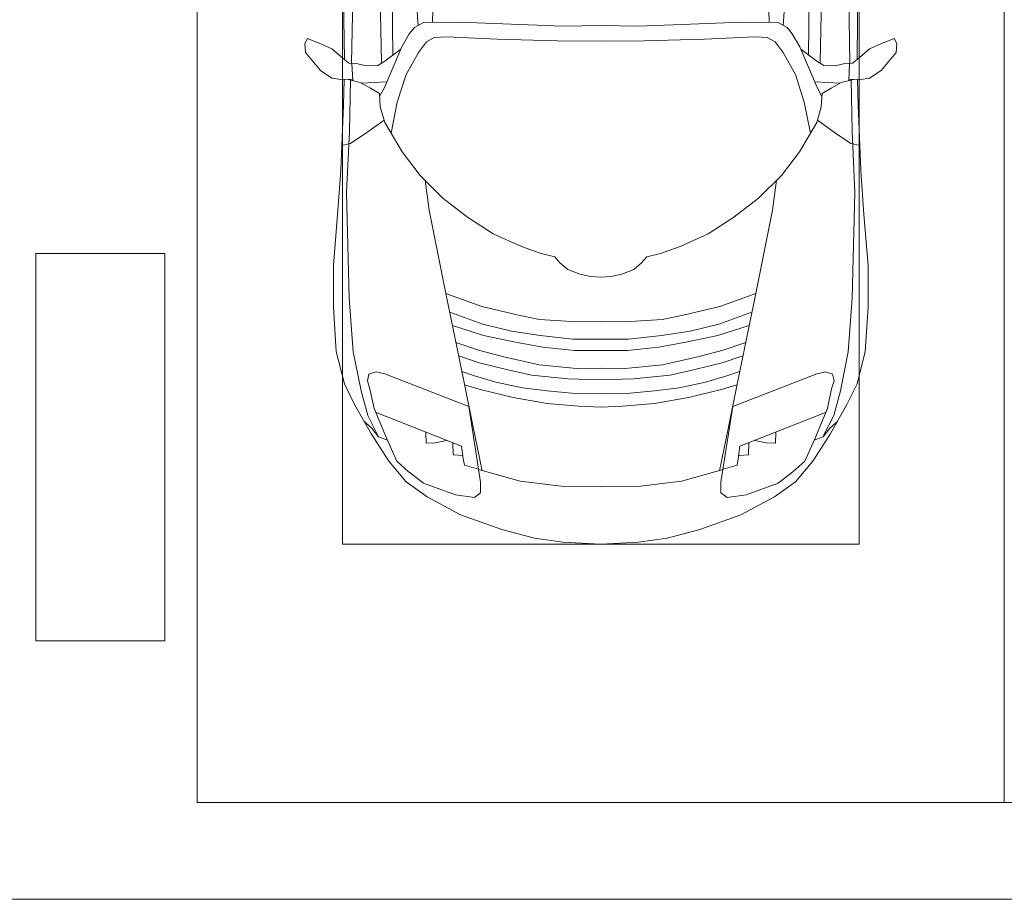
# Model space of a CAD drawing. Header units: millimetres. Extents: x -32229 to 169101, y -13689 to 125138.
# Tile 176 of 256: x 56985 to 60035, y 98750 to 101474. Entities that reach past the tile are written whole.
import ezdxf

# ---------------------------------------------------------------- set-up
doc = ezdxf.new("R2010")
doc.units = ezdxf.units.MM
for name, color, linetype, lineweight in [('A-DETL-GENF-OTLN', 7, 'Continuous', 18), ('A-FLOR-____-OTLN', 7, 'Continuous', 18), ('A-GENM-____-OTLN', 7, 'Continuous', 18), ('C-PRKG-____-OTLN', 7, 'Continuous', 18), ('S-COLS-____-MCUT', 7, 'Continuous', 40)]:
    doc.layers.add(name, color=color, linetype=linetype, lineweight=lineweight)

# ---------------------------------------------------------------- blocks, each defined once
blk = doc.blocks.new('АР_Машиноместо - 4900x2400_М__5300х2500_-V11--01 ЭМ')
at = {"layer": 'C-PRKG-____-OTLN', "color": 253, "lineweight": 13, "true_color": 0xaaaaaa}
for q in [(0, 0), (2500, -5300)]:
    blk.add_line((2500, 0), q, dxfattribs=at)
blk = doc.blocks.new('АР_Машиноместо - 4900x2400_М__5300х2500_-3113489--01 ЭМ')
at = {"layer": 'A-DETL-GENF-OTLN', "color": 253, "lineweight": 13, "true_color": 0xaaaaaa}
for p, q in [((684.8, 2406.5), (667.8, 2638.3)), ((1815.2, 2406.5), (1832.2, 2638.3)), ((456.8, 2613.6), (454.5, 2423.6)), ((2043.2, 2613.6), (2045.5, 2423.6)), ((603.5, 2534.3), (606.1, 2314.9)), ((1896.5, 2534.3), (1893.9, 2314.9)), ((454.5, 2423.6), (456, 2301.1)), ((700.6, 2415.4), (672.8, 2399.7)), ((813.8, 2416.7), (700.6, 2415.4)), ((999.2, 2409.3), (813.8, 2416.7)), ((1500.8, 2409.3), (1686.2, 2416.7)), ((1686.2, 2416.7), (1799.4, 2415.4)), ((1799.4, 2415.4), (1827.2, 2399.7)), ((2045.5, 2423.6), (2044, 2301.1)), ((656.7, 2380.3), (633.8, 2340.5)), ((672.8, 2399.7), (656.7, 2380.3)), ((1132.7, 2404.6), (999.2, 2409.3)), ((1250, 2406.6), (1132.7, 2404.6)), ((1250, 2406.6), (1367.3, 2404.6)), ((1367.3, 2404.6), (1500.8, 2409.3)), ((1827.2, 2399.7), (1843.3, 2380.3)), ((1843.3, 2380.3), (1866.2, 2340.5)), ((341.2, 2366.2), (333.1, 2350.6)), ((333.1, 2350.6), (335.2, 2322.3)), ((384.4, 2347.9), (341.2, 2366.2)), ((710, 2355.4), (685.1, 2322.3)), ((734.3, 2368.8), (710, 2355.4)), ((772.7, 2371.5), (734.3, 2368.8)), ((929.1, 2364.1), (772.7, 2371.5)), ((1115.2, 2358.7), (929.1, 2364.1)), ((1250, 2357.8), (1115.2, 2358.7)), ((1250, 2357.8), (1384.8, 2358.7)), ((1384.8, 2358.7), (1570.9, 2364.1)), ((1570.9, 2364.1), (1727.3, 2371.5)), ((1727.3, 2371.5), (1765.7, 2368.8)), ((1765.7, 2368.8), (1790, 2355.4)), ((1790, 2355.4), (1814.9, 2322.3)), ((2115.6, 2347.9), (2158.8, 2366.2)), ((2158.8, 2366.2), (2166.9, 2350.6)), ((2166.9, 2350.6), (2164.8, 2322.3)), ((335.2, 2322.3), (381.7, 2266.4)), ((417.4, 2333.8), (384.4, 2347.9)), ((449.8, 2306.1), (417.4, 2333.8)), ((630.6, 2332.9), (580.6, 2296)), ((633.8, 2340.5), (600.8, 2263)), ((685.1, 2322.3), (647.3, 2254.2)), ((1814.9, 2322.3), (1852.7, 2254.2)), ((1866.2, 2340.5), (1899.2, 2263)), ((1869.4, 2332.9), (1919.4, 2296)), ((2050.2, 2306.1), (2082.6, 2333.8)), ((2082.6, 2333.8), (2115.6, 2347.9)), ((2164.8, 2322.3), (2118.3, 2266.4)), ((470, 2290), (449.8, 2306.1)), ((493.6, 2288.6), (470, 2290)), ((482, 2235.6), (479.1, 2288.7)), ((523.3, 2281.2), (493.6, 2288.6)), ((580.6, 2296), (559, 2282.6)), ((1919.4, 2296), (1941, 2282.6)), ((1976.7, 2281.2), (2006.4, 2288.6)), ((2006.4, 2288.6), (2030, 2290)), ((2018, 2235.6), (2020.9, 2288.7)), ((2030, 2290), (2050.2, 2306.1)), ((381.7, 2266.4), (417.4, 2243.4)), ((559, 2282.6), (523.3, 2281.2)), ((600.8, 2263), (579.9, 2213.8)), ((1899.2, 2263), (1920.1, 2213.8)), ((1941, 2282.6), (1976.7, 2281.2)), ((2118.3, 2266.4), (2082.6, 2243.4)), ((417.4, 2243.4), (445.1, 2238.7)), ((445.1, 2238.7), (481.8, 2239.5)), ((453, 2159.1), (455, 2238.9)), ((505.1, 2230), (467.5, 2239.2)), ((536.7, 2211.8), (505.1, 2230)), ((586.6, 2231.3), (510.1, 2227.1)), ((647.3, 2254.2), (619.7, 2168.6)), ((1852.7, 2254.2), (1880.3, 2168.6)), ((1913.4, 2231.3), (1989.9, 2227.1)), ((1963.3, 2211.8), (1994.9, 2230)), ((1994.9, 2230), (2032.5, 2239.2)), ((2054.9, 2238.7), (2018.2, 2239.5)), ((2047, 2159.1), (2045, 2238.9)), ((2082.6, 2243.4), (2054.9, 2238.7)), ((564.3, 2195.4), (536.7, 2211.8)), ((579.9, 2213.8), (564.9, 2186.5)), ((1920.1, 2213.8), (1935.1, 2186.5)), ((1935.7, 2195.4), (1963.3, 2211.8)), ((567.1, 2153.8), (564.3, 2195.4)), ((619.7, 2168.6), (600.3, 2072.7)), ((1880.3, 2168.6), (1899.7, 2072.7)), ((1932.9, 2153.8), (1935.7, 2195.4)), ((444.9, 1956.8), (453, 2159.1)), ((580.7, 2105.7), (567.1, 2153.8)), ((1919.3, 2105.7), (1932.9, 2153.8)), ((2055.1, 1956.8), (2047, 2159.1)), ((578.8, 2112.6), (525.5, 2074.6)), ((634.6, 2015), (580.7, 2105.7)), ((1865.4, 2015), (1919.3, 2105.7)), ((1921.2, 2112.6), (1974.5, 2074.6)), ((525.5, 2074.6), (475.1, 2041)), ((1974.5, 2074.6), (2024.9, 2041)), ((475.1, 2041), (447.5, 2034.4)), ((690.7, 1941.6), (634.6, 2015)), ((1809.3, 1941.6), (1865.4, 2015)), ((2024.9, 2041), (2052.5, 2034.4)), ((434.8, 1820.7), (444.9, 1956.8)), ((2065.2, 1820.7), (2055.1, 1956.8)), ((761.1, 1871.7), (690.7, 1941.6)), ((718.3, 1834.2), (705.7, 1926.7)), ((1738.9, 1871.7), (1809.3, 1941.6)), ((1781.7, 1834.2), (1794.3, 1926.7)), ((837.5, 1812.1), (761.1, 1871.7)), ((1662.5, 1812.1), (1738.9, 1871.7)), ((770, 1576.5), (718.3, 1834.2)), ((1730, 1576.5), (1781.7, 1834.2)), ((422, 1662.9), (434.8, 1820.7)), ((917, 1761.1), (837.5, 1812.1)), ((1583, 1761.1), (1662.5, 1812.1)), ((2078, 1662.9), (2065.2, 1820.7)), ((1004.2, 1721.4), (917, 1761.1)), ((1495.8, 1721.4), (1583, 1761.1)), ((1064.9, 1700.5), (1004.2, 1721.4)), ((1435.1, 1700.5), (1495.8, 1721.4)), ((1107.2, 1689.8), (1064.9, 1700.5)), ((1123.5, 1670.9), (1107.2, 1689.8)), ((1376.5, 1670.9), (1392.8, 1689.8)), ((1392.8, 1689.8), (1435.1, 1700.5)), ((422, 1534.1), (422, 1662.9)), ((1147.5, 1650.5), (1123.5, 1670.9)), ((1184.7, 1635.7), (1147.5, 1650.5)), ((1315.3, 1635.7), (1352.5, 1650.5)), ((1352.5, 1650.5), (1376.5, 1670.9)), ((2078, 1534.1), (2078, 1662.9)), ((1217.8, 1629.1), (1184.7, 1635.7)), ((1217.8, 1629.1), (1250, 1626.8)), ((1282.2, 1629.1), (1250, 1626.8)), ((1282.2, 1629.1), (1315.3, 1635.7)), ((826.8, 1300.9), (770, 1576.5)), ((881.7, 1536.4), (770, 1576.5)), ((1618.3, 1536.4), (1730, 1576.5)), ((1673.2, 1300.9), (1730, 1576.5)), ((430.8, 1396.6), (422, 1534.1)), ((994.9, 1509.3), (881.7, 1536.4)), ((1505.1, 1509.3), (1618.3, 1536.4)), ((2069.2, 1396.6), (2078, 1534.1)), ((884.3, 1480.8), (782, 1518.1)), ((1060, 1496.1), (994.9, 1509.3)), ((1159.3, 1489.1), (1060, 1496.1)), ((1340.7, 1489.1), (1440, 1496.1)), ((1440, 1496.1), (1505.1, 1509.3)), ((1615.7, 1480.8), (1718, 1518.1)), ((887, 1446.5), (790.4, 1477.3)), ((973.4, 1459.7), (884.3, 1480.8)), ((1250, 1488.3), (1159.3, 1489.1)), ((1250, 1488.3), (1340.7, 1489.1)), ((1526.6, 1459.7), (1615.7, 1480.8)), ((1613, 1446.5), (1709.6, 1477.3)), ((986.2, 1425.6), (887, 1446.5)), ((1061.9, 1445.7), (973.4, 1459.7)), ((1163.9, 1435.1), (1061.9, 1445.7)), ((1250, 1435.1), (1163.9, 1435.1)), ((1250, 1435.1), (1336.1, 1435.1)), ((1336.1, 1435.1), (1438.1, 1445.7)), ((1438.1, 1445.7), (1526.6, 1459.7)), ((1513.8, 1425.6), (1613, 1446.5)), ((871.4, 1401.1), (800.5, 1424.6)), ((1070, 1410.4), (986.2, 1425.6)), ((1168.3, 1399.8), (1070, 1410.4)), ((1331.7, 1399.8), (1430, 1410.4)), ((1430, 1410.4), (1513.8, 1425.6)), ((1628.6, 1401.1), (1699.5, 1424.6)), ((455.7, 1296.1), (430.8, 1396.6)), ((873.8, 1361.2), (809.9, 1383.1)), ((945.3, 1380.6), (871.4, 1401.1)), ((1059, 1354.8), (945.3, 1380.6)), ((1250, 1400.1), (1168.3, 1399.8)), ((1250, 1400.1), (1331.7, 1399.8)), ((1441, 1354.8), (1554.7, 1380.6)), ((1554.7, 1380.6), (1628.6, 1401.1)), ((1626.2, 1361.2), (1690.1, 1383.1)), ((2044.3, 1296.1), (2069.2, 1396.6)), ((958.3, 1341.1), (873.8, 1361.2)), ((1174.5, 1344.2), (1059, 1354.8)), ((1250, 1344.9), (1174.5, 1344.2)), ((1250, 1344.9), (1325.5, 1344.2)), ((1325.5, 1344.2), (1441, 1354.8)), ((1541.7, 1341.1), (1626.2, 1361.2)), ((527.2, 1305.2), (531.8, 1326)), ((531.8, 1326), (554.4, 1333.3)), ((554.4, 1333.3), (580.7, 1327.1)), ((580.7, 1327.1), (841.1, 1225.9)), ((859.1, 1321.2), (819.9, 1334.4)), ((925.2, 1301.6), (859.1, 1321.2)), ((1035, 1323.2), (958.3, 1341.1)), ((1148.3, 1312.4), (1035, 1323.2)), ((1250, 1309.3), (1148.3, 1312.4)), ((1250, 1309.3), (1351.7, 1312.4)), ((1351.7, 1312.4), (1465, 1323.2)), ((1465, 1323.2), (1541.7, 1341.1)), ((1574.8, 1301.6), (1640.9, 1321.2)), ((1640.9, 1321.2), (1680.1, 1334.4)), ((1919.3, 1327.1), (1658.9, 1225.9)), ((1945.6, 1333.3), (1919.3, 1327.1)), ((1968.2, 1326), (1945.6, 1333.3)), ((1972.8, 1305.2), (1968.2, 1326)), ((487.4, 1232.1), (455.7, 1296.1)), ((535, 1280.6), (527.2, 1305.2)), ((853.8, 1167.4), (826.8, 1300.9)), ((876.3, 1278.7), (828.3, 1293.7)), ((1007.1, 1283.7), (925.2, 1301.6)), ((1083.6, 1274.6), (1007.1, 1283.7)), ((1416.4, 1274.6), (1492.9, 1283.7)), ((1492.9, 1283.7), (1574.8, 1301.6)), ((1623.7, 1278.7), (1671.7, 1293.7)), ((1646.2, 1167.4), (1673.2, 1300.9)), ((1965, 1280.6), (1972.8, 1305.2)), ((2012.6, 1232.1), (2044.3, 1296.1)), ((548.2, 1220.1), (535, 1280.6)), ((978.6, 1254.6), (876.3, 1278.7)), ((1084.1, 1236), (978.6, 1254.6)), ((1159.1, 1267.9), (1083.6, 1274.6)), ((1250, 1266.6), (1159.1, 1267.9)), ((1250, 1266.6), (1340.9, 1267.9)), ((1340.9, 1267.9), (1416.4, 1274.6)), ((1415.9, 1236), (1521.4, 1254.6)), ((1521.4, 1254.6), (1623.7, 1278.7)), ((1951.8, 1220.1), (1965, 1280.6)), ((539.3, 1140.4), (487.4, 1232.1)), ((586.9, 1126.3), (548.2, 1220.1)), ((841.1, 1225.9), (877.7, 991.4)), ((1182.5, 1227.5), (1084.1, 1236)), ((1250, 1223.7), (1182.5, 1227.5)), ((1250, 1223.7), (1317.5, 1227.5)), ((1317.5, 1227.5), (1415.9, 1236)), ((1658.9, 1225.9), (1622.3, 991.4)), ((1913.1, 1126.3), (1951.8, 1220.1)), ((1960.7, 1140.4), (2012.6, 1232.1)), ((540.4, 1159.6), (516.2, 1180.5)), ((561.3, 1132.6), (540.4, 1159.6)), ((882.6, 1027.5), (853.8, 1167.4)), ((1617.4, 1027.5), (1646.2, 1167.4)), ((1938.7, 1132.6), (1959.6, 1159.6)), ((1959.6, 1159.6), (1983.8, 1180.5)), ((593.2, 1056.8), (539.3, 1140.4)), ((589, 1121.6), (561.3, 1132.6)), ((1906.8, 1056.8), (1960.7, 1140.4)), ((1911, 1121.6), (1938.7, 1132.6)), ((617.9, 1057.3), (586.9, 1126.3)), ((1882.1, 1057.3), (1913.1, 1126.3)), ((647.2, 992.8), (593.2, 1056.8)), ((654.7, 1024.4), (617.9, 1057.3)), ((1845.3, 1024.4), (1882.1, 1057.3)), ((1852.8, 992.8), (1906.8, 1056.8)), ((700.9, 989.1), (655, 1024.3)), ((1000.2, 994.5), (871.4, 1031.3)), ((1499.8, 994.5), (1628.6, 1031.3)), ((1799.1, 989.1), (1845, 1024.3)), ((711.9, 946.2), (647.2, 992.8)), ((800.1, 952.6), (700.9, 989.1)), ((877.7, 991.4), (877.7, 958.9)), ((1127.4, 979.8), (1000.2, 994.5)), ((1250, 977.6), (1127.4, 979.8)), ((1250, 977.6), (1372.6, 979.8)), ((1372.6, 979.8), (1499.8, 994.5)), ((1622.3, 991.4), (1622.3, 958.9)), ((1699.9, 952.6), (1799.1, 989.1)), ((1788.1, 946.2), (1852.8, 992.8)), ((815.8, 891), (711.9, 946.2)), ((859, 944.1), (800.1, 952.6)), ((877.7, 958.9), (859, 944.1)), ((1622.3, 958.9), (1641, 944.1)), ((1641, 944.1), (1699.9, 952.6)), ((1684.2, 891), (1788.1, 946.2)), ((943.3, 845.1), (815.8, 891)), ((1556.7, 845.1), (1684.2, 891)), ((1044.2, 818.6), (943.3, 845.1)), ((1455.8, 818.6), (1556.7, 845.1)), ((1132.7, 806), (1044.2, 818.6)), ((1250, 800), (1132.7, 806)), ((1250, 800), (1367.3, 806)), ((1367.3, 806), (1455.8, 818.6))]:
    blk.add_line(p, q, dxfattribs=at)
at = {"layer": 'A-DETL-GENF-OTLN', "color": 254, "lineweight": 13, "true_color": 0xd4d4d4}
for p, q in [((728.4, 2415.7), (733.8, 2606.7)), ((1771.6, 2415.7), (1766.2, 2606.7)), ((483.3, 2571.4), (478, 2290)), ((570.6, 2291.4), (564.4, 2580.5)), ((1929.4, 2291.4), (1935.6, 2580.5)), ((2016.7, 2571.4), (2022, 2290)), ((471.8, 2077.7), (474.5, 2239.3)), ((2028.2, 2077.7), (2025.5, 2239.3)), ((462.8, 1889.5), (471.8, 2077.7)), ((2037.2, 1889.5), (2028.2, 2077.7)), ((470.9, 1561.4), (462.8, 1889.5)), ((2029.1, 1561.4), (2037.2, 1889.5)), ((483.4, 1395.6), (470.9, 1561.4)), ((2016.6, 1395.6), (2029.1, 1561.4)), ((507.4, 1274.3), (483.4, 1395.6)), ((1992.6, 1274.3), (2016.6, 1395.6)), ((527.9, 1198.6), (507.4, 1274.3)), ((1972.1, 1198.6), (1992.6, 1274.3)), ((561.7, 1132.1), (527.9, 1198.6)), ((818.8, 1102.9), (554, 1208.1)), ((1681.2, 1102.9), (1946, 1208.1)), ((1938.3, 1132.1), (1972.1, 1198.6)), ((709.1, 1112.7), (708.2, 1146.9)), ((1790.9, 1112.7), (1791.8, 1146.9)), ((737.7, 1113.6), (709.1, 1112.7)), ((772.6, 1121.3), (737.7, 1113.6)), ((792.9, 1076.2), (791.2, 1114.5)), ((824.1, 1063.7), (818.8, 1102.9)), ((1675.9, 1063.7), (1681.2, 1102.9)), ((1707.1, 1076.2), (1708.8, 1114.5)), ((1727.4, 1121.3), (1762.3, 1113.6)), ((1762.3, 1113.6), (1790.9, 1112.7)), ((823.3, 1074.4), (792.9, 1076.2)), ((1676.7, 1074.4), (1707.1, 1076.2)), ((827.7, 1045), (824.1, 1063.7)), ((871.3, 1031.9), (827.7, 1045)), ((1628.7, 1031.9), (1672.3, 1045)), ((1672.3, 1045), (1675.9, 1063.7))]:
    blk.add_line(p, q, dxfattribs=at)
at = {"layer": 'C-PRKG-____-OTLN', "color": 253, "lineweight": 13, "true_color": 0xaaaaaa}
for p, q in [((0, 0), (0, 5300)), ((2500, 0), (2500, 5300)), ((450, 800), (450, 4500)), ((2050, 800), (2050, 4500)), ((450, 800), (2050, 800)), ((2500, 0), (0, 0))]:
    blk.add_line(p, q, dxfattribs=at)
blk = doc.blocks.new('АР-Заполнение деф_ шва - Д_ш_-4327394--01 ЭМ')
at = {"layer": 'A-GENM-____-OTLN', "color": 253, "lineweight": 13, "true_color": 0xaaaaaa}
blk.add_line((0, 25), (76270, 25), dxfattribs=at)
blk = doc.blocks.new('Наметкина 10_РД_АР_П_отсоединено_rvt-1--01 ЭМ')
at = {"layer": 'A-FLOR-____-OTLN', "color": 253, "lineweight": 13, "true_color": 0xaaaaaa}
blk.add_line((124255.3, 98750), (49635.3, 98750), dxfattribs=at)
at = {"layer": 'S-COLS-____-MCUT', "color": 253, "lineweight": 15, "true_color": 0xaaaaaa}
for p, q in [((57435.3, 100750), (57035.3, 100750)), ((57035.3, 100750), (57035.3, 99550)), ((57435.3, 99550), (57435.3, 100750)), ((57035.3, 99550), (57435.3, 99550))]:
    blk.add_line(p, q, dxfattribs=at)
at = {"layer": 'A-GENM-____-OTLN', "color": 253, "lineweight": 13, "true_color": 0xaaaaaa}
blk.add_blockref('АР-Заполнение деф_ шва - Д_ш_-4327394--01 ЭМ', (47985.3, 98725), dxfattribs=at)
at = {"layer": 'C-PRKG-____-OTLN', "color": 253, "lineweight": 13, "true_color": 0xaaaaaa}
blk.add_blockref('АР_Машиноместо - 4900x2400_М__5300х2500_-3113489--01 ЭМ', (57535.3, 99050), dxfattribs=at)
at = {"layer": 'C-PRKG-____-OTLN', "color": 253, "lineweight": 13, "true_color": 0xaaaaaa, "rotation": 180}
blk.add_blockref('АР_Машиноместо - 4900x2400_М__5300х2500_-V11--01 ЭМ', (62535.3, 99050), dxfattribs=at)

msp = doc.modelspace()

# ---------------------------------------------------------------- block references
at = {"lineweight": 5}
msp.add_blockref('Наметкина 10_РД_АР_П_отсоединено_rvt-1--01 ЭМ', (0, 0), dxfattribs=at)

doc.saveas('drawing.dxf')
